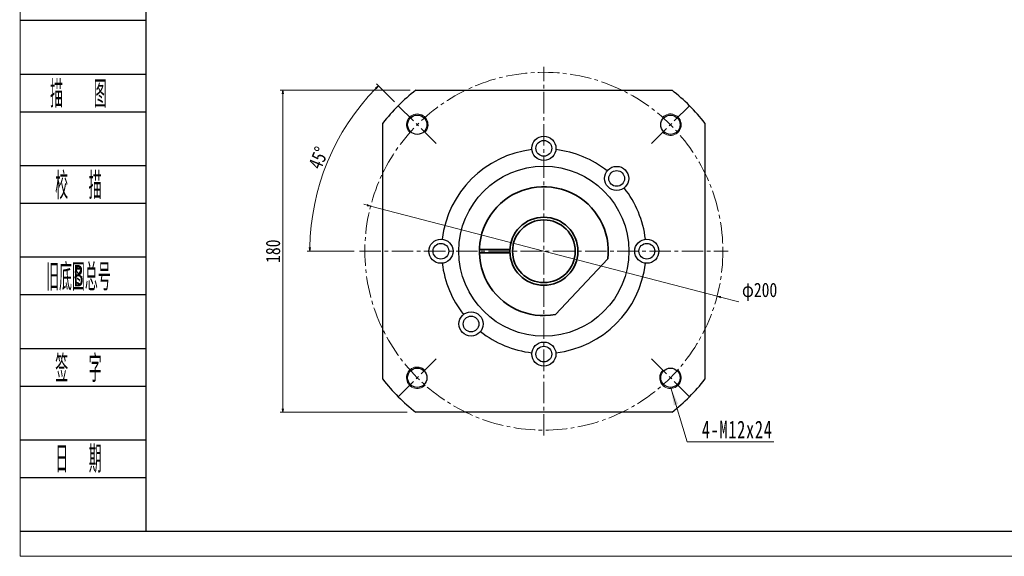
# Model space of a CAD drawing. Header units: millimetres. Extents: x 52 to 1235, y 34 to 866.
# Tile 1 of 8: x 58 to 608, y 34 to 334. Entities that reach past the tile are written whole.
import ezdxf
from ezdxf.enums import TextEntityAlignment as Align

# ---------------------------------------------------------------- set-up
doc = ezdxf.new("R2010")
doc.units = ezdxf.units.MM
doc.linetypes.add('点画线', pattern=[18, 12, -2, 2, -2])
doc.layers.add('2细线层', color=4, linetype='Continuous')
doc.layers.add('6文字层', color=3, linetype='Continuous')
for name, color, linetype, lineweight in [('中心线层', 1, '点画线', 18), ('图框_外框线', 7, 'Continuous', 18), ('尺寸线层', 3, 'Continuous', 18), ('粗实线层', 7, 'Continuous', 35), ('细实线层', 7, 'Continuous', 18)]:
    doc.layers.add(name, color=color, linetype=linetype, lineweight=lineweight)
doc.styles.add('PC_TEXTSTYLE', font='ISOCP.SHX', dxfattribs={"width": 0.707, "bigfont": 'GBCBIG.SHX'})
doc.styles.get("Standard").update_dxf_attribs({"font": 'SimSun.ttf'})
doc.styles.add('宋体', font='SimSun.ttf', dxfattribs={"width": 0.8})
doc.styles.add('标准', font='SimSun.ttf', dxfattribs={"width": 0.667})
doc.dimstyles.new('A水平标注$0', dxfattribs={"dimtxt": 3.5, "dimasz": 2, "dimexe": 1.5, "dimexo": 3, "dimgap": 1.1, "dimtad": 1, "dimtoh": 1, "dimdec": 4, "dimdsep": 46, "dimtxsty": '宋体', "dimblk": 'OPEN', "dimcen": 3, "dimclrd": 3, "dimclre": 3, "dimclrt": 6, "dimadec": 0, "dimazin": 0, "dimtm": 1e-09, "dimtfac": 1, "dimtdec": 4, "dimtix": 1, "dimtmove": 0, "dimatfit": 3, "dimldrblk": 'OPEN', "dimfxl": 0, "dimlwd": 13, "dimlwe": 13, "dimarcsym": 0})
doc.dimstyles.new('D直径标注φ25', dxfattribs={"dimtxt": 3.5, "dimasz": 2, "dimexe": 1, "dimexo": 3, "dimtad": 1, "dimtoh": 1, "dimdec": 1, "dimdsep": 46, "dimtxsty": '宋体', "dimblk": 'OPEN', "dimcen": 3, "dimclrd": 3, "dimclre": 3, "dimclrt": 130, "dimadec": 0, "dimazin": 0, "dimtm": 1e-09, "dimtfac": 1, "dimtdec": 1, "dimtmove": 0, "dimatfit": 0, "dimldrblk": 'OPEN', "dimfxl": 0, "dimlwd": 13, "dimlwe": 13, "dimarcsym": 0})

# ---------------------------------------------------------------- blocks, each defined once
blk = doc.blocks.new('_Open')
at = {"color": 0, "linetype": 'ByBlock', "lineweight": -2}
for p, q in [((-1, 0.17), (0, 0)), ((-1, -0.17), (0, 0)), ((0, 0), (-1, 0))]:
    blk.add_line(p, q, dxfattribs=at)
blk = doc.blocks.new('*D19')
at = {"layer": 'Defpoints', "color": 0, "transparency": 16777216}
for p in [(279.08, 294.95), (204.92, 114.95), (277.25, 114.95)]:
    blk.add_point(p, dxfattribs=at)
at = {"layer": '尺寸线层', "color": 3, "lineweight": 13, "transparency": 16777216}
for p, q in [((276.08, 294.95), (203.42, 294.95)), ((204.92, 292.95), (204.92, 116.95)), ((274.25, 114.95), (203.42, 114.95))]:
    blk.add_line(p, q, dxfattribs=at)
at = {"layer": '尺寸线层', "color": 3, "lineweight": 13, "transparency": 16777216, "xscale": 2, "yscale": 2, "zscale": 2}
for p, rotation in [((204.92, 294.95), 90), ((204.92, 114.95), 270)]:
    blk.add_blockref('_Open', p, dxfattribs=dict(at, rotation=rotation))
at = {"layer": '尺寸线层', "color": 6, "transparency": 16777216, "insert": (199.42, 204.95), "char_height": 8, "attachment_point": 5, "rotation": 90, "style": '宋体', "bg_fill": 3, "box_fill_scale": 1.1, "bg_fill_color": 256, "bg_fill_true_color": 13158600, "bg_fill_transparency": 0}
blk.add_mtext('180', dxfattribs=at)
blk = doc.blocks.new('*X5')
at = {"layer": '尺寸线层', "linetype": 'Continuous'}
blk.add_hatch(color=0, dxfattribs=at).paths.add_polyline_path([(-12.38, 30.25), (-8.33, 21.13), (-10.69, 20.42)], flags=0)
at = {"layer": '尺寸线层', "color": 0, "linetype": 'Continuous'}
blk.add_line((-12.38, 30.25), (-3.23, 0), dxfattribs=at)
at = {"layer": '尺寸线层', "color": 0}
for p, q in [((-3.23, 0), (0, 0)), ((0, 0), (45.14, 0)), ((0, 0), (0, 0))]:
    blk.add_line(p, q, dxfattribs=at)
at = {"layer": '尺寸线层', "color": 0, "insert": (4.95, 1.98), "char_height": 9.9, "width": 80.3842, "attachment_point": 7, "line_spacing_factor": 1.15057, "style": '标准'}
blk.add_mtext('\\T1.1;4-M12x24', dxfattribs=at)
blk = doc.blocks.new('*D28')
at = {"layer": 'Defpoints', "color": 0, "transparency": 16777216}
for p in [(253.9, 230.16), (447.44, 179.74)]:
    blk.add_point(p, dxfattribs=at)
at = {"layer": '尺寸线层', "color": 3, "lineweight": 13, "transparency": 16777216}
for p, q in [((251.96, 230.67), (250.03, 231.17)), ((253.9, 230.16), (447.44, 179.74)), ((449.37, 179.24), (459.59, 176.57))]:
    blk.add_line(p, q, dxfattribs=at)
at = {"layer": '尺寸线层', "color": 3, "lineweight": 13, "transparency": 16777216, "xscale": 2, "yscale": 2, "zscale": 2}
for p, rotation in [((253.9, 230.16), 345.3971846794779), ((447.44, 179.74), 165.3971846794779)]:
    blk.add_blockref('_Open', p, dxfattribs=dict(at, rotation=rotation))
at = {"layer": '尺寸线层', "color": 130, "transparency": 16777216, "insert": (471.19, 182.25), "char_height": 8, "attachment_point": 5, "style": '宋体', "bg_fill": 3, "box_fill_scale": 1.1, "bg_fill_color": 256, "bg_fill_true_color": 13158600, "bg_fill_transparency": 0}
blk.add_mtext('φ200', dxfattribs=at)
blk = doc.blocks.new('*D29')
at = {"layer": 'Defpoints', "color": 0, "transparency": 16777216}
for p in [(269.35, 286.27), (237.44, 270.33), (290.78, 264.84), (247.67, 204.95), (453.67, 204.95)]:
    blk.add_point(p, dxfattribs=at)
at = {"layer": '尺寸线层', "color": 3, "lineweight": 13, "transparency": 16777216}
for p, q in [((267.23, 288.39), (257.15, 298.47)), ((244.67, 204.95), (218.42, 204.95))]:
    blk.add_line(p, q, dxfattribs=at)
blk.add_arc((350.67, 204.95), 130.75, 135.8764, 179.1236, dxfattribs=at)
at = {"layer": '尺寸线层', "color": 3, "lineweight": 13, "transparency": 16777216, "xscale": 2, "yscale": 2, "zscale": 2}
for p, rotation in [((258.21, 297.41), 45.43821443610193), ((219.92, 204.95), 269.5617850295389)]:
    blk.add_blockref('_Open', p, dxfattribs=dict(at, rotation=rotation))
at = {"layer": '尺寸线层', "color": 6, "transparency": 16777216, "insert": (224.79, 257.09), "char_height": 8, "attachment_point": 5, "rotation": 67.5, "style": '宋体', "bg_fill": 3, "box_fill_scale": 1.1, "bg_fill_color": 256, "bg_fill_true_color": 13158600, "bg_fill_transparency": 0}
blk.add_mtext('45°', dxfattribs=at)

msp = doc.modelspace()

# ---------------------------------------------------------------- linework, layer by layer
msp.add_lwpolyline([(440.66863, 276.54061), (440.66863, 133.3624)])
for centre, radius in [((421.37931, 275.66218), 5.4), ((350.66863, 262.4515), 6.75), ((350.66863, 262.4515), 4.4), ((350.66863, 204.9515), 47.5), ((391.32727, 245.61014), 6.75), ((391.32727, 245.61014), 4.4), ((293.16863, 204.9515), 6.75), ((293.16863, 204.9515), 4.4), ((408.16863, 204.9515), 6.75), ((408.16863, 204.9515), 4.4), ((310.00999, 164.29286), 6.75), ((310.00999, 164.29286), 4.4), ((350.66863, 147.4515), 6.75), ((350.66863, 147.4515), 4.4), ((421.37931, 134.24083), 5.4)]:
    msp.add_circle(centre, radius)
for radius, start, end in [(115, 38.4999494, 51.5000496), (57.15, 96.7414031, 173.2585969), (57.15, 51.7414031, 83.2585969), (57.15, 6.7414031, 38.2585969), (57.15, 186.7414031, 218.2585969), (57.15, 276.7414031, 353.2585969), (57.15, 231.7414031, 263.2585969), (115, 308.4999494, 321.5000496)]:
    msp.add_arc((350.66863, 204.9515), radius, start, end)
at = {"layer": '2细线层'}
for p, q in [((57.8684, 334.04541), (128.25326, 334.04541)), ((57.8684, 303.98132), (128.25326, 303.98132)), ((57.8684, 282.93645), (128.25326, 282.93645)), ((57.8684, 252.87236), (128.25326, 252.87236)), ((57.8684, 231.8275), (128.25326, 231.8275)), ((57.8684, 201.76341), (128.25326, 201.76341)), ((57.8684, 180.71854), (128.25326, 180.71854)), ((57.8684, 150.65445), (128.25326, 150.65445)), ((57.8684, 129.60959), (128.25326, 129.60959)), ((57.8684, 99.5455), (128.25326, 99.5455)), ((57.8684, 78.50063), (128.25326, 78.50063)), ((57.8684, 48.43654), (128.25326, 48.43654))]:
    msp.add_line(p, q, dxfattribs=at)
at = {"layer": '中心线层'}
for p, q in [((350.66863, 101.9515), (350.66863, 307.9515)), ((431.98591, 286.26878), (410.56122, 264.84409)), ((431.98591, 123.63422), (410.56121, 145.05892))]:
    msp.add_line(p, q, dxfattribs=at)
at = {"layer": '粗实线层'}
msp.add_line((386.40702, 200.61936), (357.2205, 169.55273), dxfattribs=at)
msp.add_circle((350.66863, 204.9515), 19, dxfattribs=at)
msp.add_arc((350.66863, 204.9515), 36, 353.0884342, 280.4860713, dxfattribs=at)
at = {"layer": '细实线层'}
for centre, start, end in [((421.37931, 275.66218), 224.9999995, 136.7191308), ((421.37931, 134.24083), 134.9999995, 46.7191308)]:
    msp.add_arc(centre, 6, start, end, dxfattribs=at)

# ---------------------------------------------------------------- block references
at = {"layer": '尺寸线层'}
msp.add_blockref('*X5', (433.97115, 98.37903), dxfattribs=at)

# ---------------------------------------------------------------- texts
at = {"layer": '6文字层', "color": 3, "style": 'PC_TEXTSTYLE'}
for s, width, p in [('描   图', 0.6667, (90.67315, 293.45888)), ('校  描', 0.667, (90.67315, 242.34993)), ('旧底图总号', 0.667, (90.67315, 191.24097)), ('签  字', 0.667, (90.67315, 140.13202)), ('日  期', 0.667, (90.6919, 89.32312))]:
    msp.add_text(s, height=15.032045, dxfattribs=dict(at, width=width)).set_placement(p, align=Align.MIDDLE)
at = {"layer": '6文字层', "width": 0.707}
msp.add_text('B', height=12.02564, dxfattribs=at).set_placement((90.67315, 191.24097), align=Align.MIDDLE)

# ---------------------------------------------------------------- dimensions: what is measured, and where the dimension line sits
at = {"layer": '尺寸线层'}
dim = msp.add_linear_dim(base=(204.92296, 114.9515), p1=(279.07953, 294.95151), p2=(277.25381, 114.9515), angle=270, dimstyle='A水平标注$0', override={"dimtxt": 8, "dimgap": 1.5, "dimblk": 'Open', "dimtfill": 1, "dimtfillclr": 256}, dxfattribs=at)
dim.commit()
dim.dimension.update_dxf_attribs({"geometry": '*D19', "text_midpoint": (199.42296, 204.9515)})

# ---------------------------------------------------------------- next in the draw order: linework, layer by layer
for points in [[(279.07953, 294.95151), (422.25773, 294.9515)], [(260.66863, 133.3624), (260.66863, 276.54061)], [(422.25773, 114.9515), (279.07952, 114.9515)]]:
    msp.add_lwpolyline(points)
for centre in [(279.95795, 275.66218), (279.95795, 134.24083)]:
    msp.add_circle(centre, 5.4)
for start, end in [(128.4999494, 141.5000496), (218.4999494, 231.5000496)]:
    msp.add_arc((350.66863, 204.9515), 115, start, end)
at = {"layer": '中心线层'}
for p, q in [((269.35135, 286.26878), (290.77604, 264.84409)), ((247.66863, 204.9515), (453.66863, 204.9515)), ((269.35135, 123.63422), (290.77604, 145.05892))]:
    msp.add_line(p, q, dxfattribs=at)
msp.add_circle((350.66863, 204.9515), 100, dxfattribs=at)
at = {"layer": '细实线层'}
for centre, start, end in [((279.95795, 275.66218), 314.9999995, 226.7191308), ((279.95795, 134.24083), 44.9999995, 316.7191308)]:
    msp.add_arc(centre, 6, start, end, dxfattribs=at)

# ---------------------------------------------------------------- next in the draw order: dimensions: what is measured, and where the dimension line sits
at = {"layer": '尺寸线层'}
dim = msp.add_diameter_dim_2p(p1=(253.89895, 230.16319), p2=(447.43831, 179.73981), dimstyle='D直径标注φ25', override={"dimtxt": 8, "dimgap": 1.5, "dimpost": 'φ<>'}, dxfattribs=at)
dim.commit()
dim.dimension.update_dxf_attribs({"geometry": '*D28', "text_midpoint": (471.19285, 176.5733), "dimtype": 163})

# ---------------------------------------------------------------- next in the draw order: dimensions: what is measured, and where the dimension line sits
dim = msp.add_angular_dim_2l(base=(237.43634, 270.3262), line1=((269.35135, 286.26878), (290.77604, 264.84409)), line2=((247.66863, 204.9515), (453.66863, 204.9515)), dimstyle='A水平标注$0', override={"dimtxt": 8, "dimgap": 1.5, "dimblk": 'Open', "dimtfill": 1, "dimtfillclr": 256}, dxfattribs=at)
dim.commit()
dim.dimension.update_dxf_attribs({"geometry": '*D29', "text_midpoint": (224.79061, 257.09189)})

# ---------------------------------------------------------------- next in the draw order: linework, layer by layer
at = {"layer": '图框_外框线', "color": 3}
msp.add_lwpolyline([(58.2243, 34.43075), (1234.71093, 34.43075), (1234.71093, 866.37487), (58.2243, 866.37487)], close=True, dxfattribs=at)
at = {"layer": '图框_外框线', "color": 3, "lineweight": 25}
msp.add_lwpolyline([(128.25326, 48.43654), (1220.70514, 48.43654), (1220.70514, 852.36908), (128.25326, 852.36908)], close=True, dxfattribs=at)
at = {"layer": '粗实线层'}
for p, q in [((314.66863, 205.9515), (331.69496, 205.9515)), ((314.66863, 203.9515), (331.69496, 203.9515))]:
    msp.add_line(p, q, dxfattribs=at)
msp.add_circle((350.66863, 204.9515), 17.5, dxfattribs=at)

doc.saveas('drawing.dxf')
